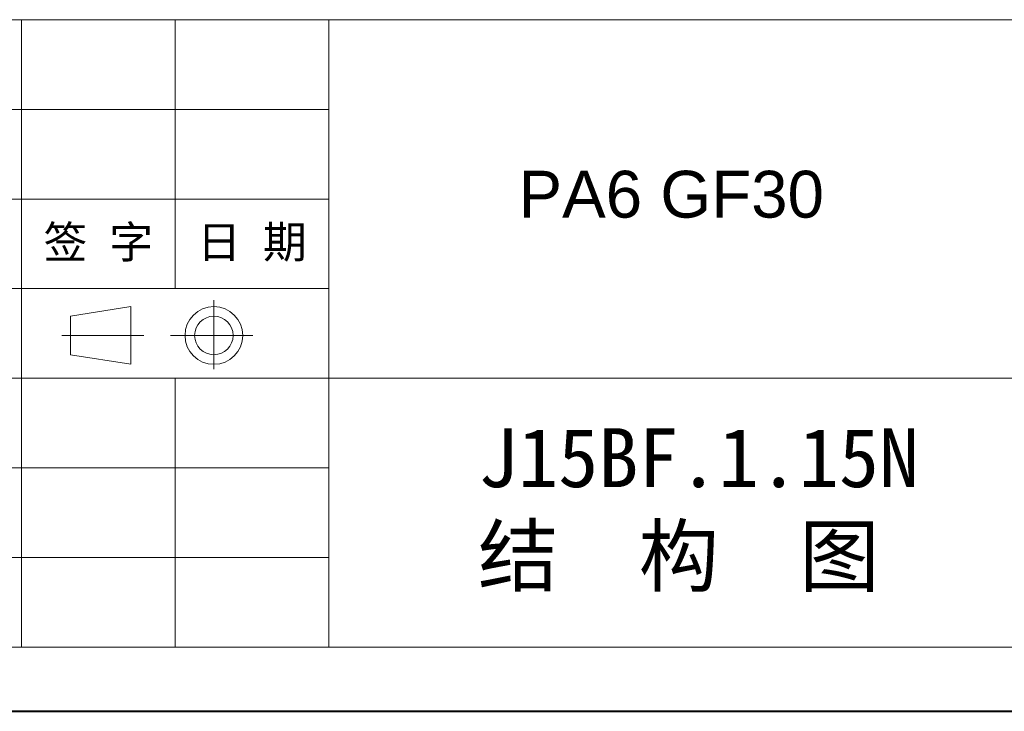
# Model space of a CAD drawing. Header units: millimetres. Extents: x 3075 to 3577, y -362 to -10.
# Tile 6 of 30: x 3410 to 3501, y -362 to -298. Entities that reach past the tile are written whole.
import ezdxf

# ---------------------------------------------------------------- set-up
doc = ezdxf.new("R2010")
doc.units = ezdxf.units.MM
doc.layers.add('标注线', color=7, linetype='Continuous', lineweight=15)
doc.styles.add('样式 6', font='仿宋_GB2312.ttf')

msp = doc.modelspace()

# ---------------------------------------------------------------- linework, layer by layer
at = {"color": 7, "lineweight": 13}
for p, q in [((3300.904, -297.853), (3566.209, -297.853)), ((3353.032, -355.884), (3566.209, -355.884))]:
    msp.add_line(p, q, dxfattribs=at)
at = {"color": 7, "lineweight": 15}
for p, q in [((3409.879, -297.853), (3409.879, -322.723)), ((3424.091, -297.853), (3424.091, -322.723)), ((3438.303, -297.853), (3438.303, -355.884)), ((3353.032, -306.143), (3438.303, -306.143)), ((3353.032, -314.433), (3438.303, -314.433)), ((3353.032, -322.723), (3438.303, -322.723)), ((3409.879, -322.723), (3409.879, -355.884)), ((3427.677, -330.177), (3427.677, -323.785)), ((3414.426, -325.275), (3420.008, -324.387)), ((3420.008, -329.716), (3420.008, -324.387)), ((3414.426, -325.275), (3414.426, -328.828)), ((3421.19, -327.052), (3413.606, -327.052)), ((3423.66, -327.052), (3431.29, -327.052)), ((3414.426, -328.828), (3420.008, -329.716)), ((3353.032, -331.013), (3493.966, -331.013)), ((3424.091, -331.013), (3424.091, -355.884)), ((3493.966, -331.013), (3566.209, -331.013)), ((3353.032, -339.304), (3438.303, -339.304)), ((3353.032, -347.594), (3438.303, -347.594))]:
    msp.add_line(p, q, dxfattribs=at)
at = {"color": 7, "lineweight": 40}
msp.add_line((3074.718, -361.806), (3572.13, -361.806), dxfattribs=at)
at = {"color": 7, "lineweight": 15}
for radius in [2.665, 1.776]:
    msp.add_circle((3427.677, -327.052), radius, dxfattribs=at)

# ---------------------------------------------------------------- texts
at = {"attachment_point": 1, "style": '样式 6'}
for s, insert, char_height in [('{\\fArial|b0|i0|c0|p32;PA6 GF30\\f楷体_GB2312|b0|i0|c134|p49;  }', (3455.845, -311.824), 4.33163), ('{\\C7;J15BF.1.15N\\P}结  构  图', (3452.104, -335.626), 5.45106)]:
    msp.add_mtext(s, dxfattribs=dict(at, insert=insert, char_height=char_height))
at = {"layer": '标注线', "color": 7, "lineweight": 18, "char_height": 2.9733, "width": 14.21178, "attachment_point": 5, "style": '样式 6'}
for s, insert in [('签 字', (3416.985, -318.578)), ('日 期', (3431.197, -318.578))]:
    msp.add_mtext(s, dxfattribs=dict(at, insert=insert))

doc.saveas('drawing.dxf')
